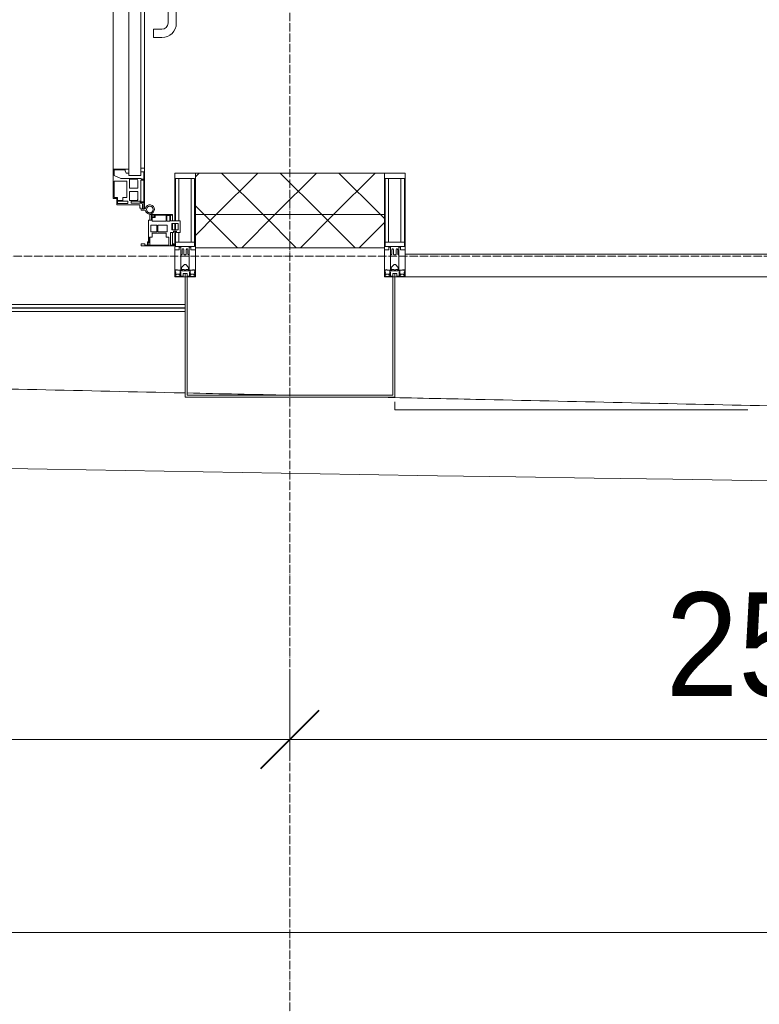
# Model space of a CAD drawing. Header units: millimetres. Extents: x 5617 to 143375, y 7718 to 186221.
# Tile 22 of 106: x 41755 to 43536, y 13598 to 15970. Entities that reach past the tile are written whole.
import ezdxf

# ---------------------------------------------------------------- set-up
doc = ezdxf.new("R2010")
doc.units = ezdxf.units.MM
doc.linetypes.add('ADSK_Линия сетки', pattern=[25, 20, -2.5, 0, -2.5])
doc.linetypes.add('Линия сетки', pattern=[25, 20, -2.5, 0, -2.5])
for name, color, linetype, lineweight in [('Двери', 7, 'Continuous', 18), ('Импосты витража', 7, 'Continuous', 18), ('Колонны', 7, 'Continuous', 18), ('Ограждение', 7, 'Continuous', 18), ('Оси', 7, 'Continuous', 9), ('Панели витража', 7, 'Continuous', 18), ('Поручни', 7, 'Continuous', 18), ('Размеры', 7, 'Continuous', 9), ('Размеры-100', 7, 'Continuous', 9), ('Стены разрез', 7, 'Continuous', 40), ('Стены штриховка', 7, 'Continuous', 40), ('Форма', 7, 'Continuous', 18), ('Элементы узлов', 7, 'Continuous', 18)]:
    doc.layers.add(name, color=color, linetype=linetype, lineweight=lineweight)
doc.styles.add('Arial', font='arial.ttf', dxfattribs={"width": 0.9, "height": 250})
doc.dimstyles.new('Основной_2_5_мм', dxfattribs={"dimscale": 304.8, "dimtxt": 255.06485, "dimasz": 0.463911, "dimexe": 0.492126, "dimexo": 0.492126, "dimgap": 0.098425, "dimtad": 1, "dimdec": 0, "dimdsep": 46, "dimtxsty": 'Arial', "dimblk1": 'OBLIQUE', "dimblk2": 'OBLIQUE', "dimsah": 1, "dimcen": 0.09, "dimdle": 0.492126, "dimazin": 2, "dimtfac": 1, "dimtdec": 4, "dimtix": 1, "dimtmove": 0, "dimatfit": 3, "dimfxl": 1, "dimtvp": 1, "dimtolj": 1, "dimtzin": 0, "dimlwd": 20, "dimlwe": 20, "dimarcsym": 2})
pattern_1 = [(45, (0, 0), (-70.71068, 70.71068), []), (135, (0, 0), (-70.71068, -70.71068), [])]

# ---------------------------------------------------------------- blocks, each defined once
blk = doc.blocks.new('System Panel - A_PAN_Glass-7508020-МКСС_К4_L08_28_500_')
at = {"layer": 'Панели витража', "color": 253, "lineweight": 5, "true_color": 0xaaaaaa}
for p, q in [((656.25, 55), (-656.25, 55)), ((-656.25, 55), (-656.25, 0)), ((656.25, 0), (656.25, 55)), ((-656.25, 0), (656.25, 0))]:
    blk.add_line(p, q, dxfattribs=at)
blk = doc.blocks.new('Rectangular Mullion - 50Wx250H-V63-МКСС_К4_L08_28_500_')
at = {"layer": 'Элементы узлов', "color": 253, "lineweight": 5, "true_color": 0xaaaaaa}
for p, q in [((-25, 135.1), (-25, 250)), ((-25, 250), (0, 250)), ((-23, 237.3), (0, 237.3)), ((-23, 237.3), (-23, 135.1)), ((-14.9, 135.1), (-14.9, 237.3)), ((25, 250), (0, 250)), ((23, 237.3), (0, 237.3)), ((14.9, 84), (14.9, 237.3)), ((23, 237.3), (23, 73.6)), ((25, 65.2), (25, 250)), ((-25, 113.4), (-25, 128.4)), ((-23, 128.4), (-23, 113.4)), ((-25, 65.2), (-25, 110.1)), ((-23, 110.1), (-23, 73.6)), ((-14.9, 84), (-14.9, 106.6)), ((0, 84), (-23, 84)), ((-0.5, 73.6), (-23, 73.6)), ((-14, 71.3), (-14, 65.2)), ((-10, 71.3), (-14, 71.3)), ((-10, 53), (-10, 71.3)), ((0, 84), (23, 84)), ((0.5, 73.6), (23, 73.6)), ((10, 71.3), (14, 71.3)), ((10, 53), (10, 71.3)), ((14, 71.3), (14, 65.2)), ((-14, 65.2), (-25, 65.2)), ((-8.7, 53), (-10, 53)), ((-10, 53), (-10, 17)), ((-8.7, 53), (-7, 54.7)), ((-7, 65.2), (-5.9, 67.3)), ((-7, 65.2), (-7, 54.7)), ((-4.1, 67.3), (-5.9, 67.3)), ((-4.1, 67.3), (-2.9, 65.1)), ((-2.9, 65.1), (-2.9, 54.6)), ((-1.3, 53), (-2.9, 54.6)), ((0, 53), (-1.3, 53)), ((0, 53), (1.3, 53)), ((1.3, 53), (2.9, 54.6)), ((4.1, 67.3), (2.9, 65.1)), ((2.9, 65.1), (2.9, 54.6)), ((4.1, 67.3), (5.9, 67.3)), ((7, 65.2), (5.9, 67.3)), ((7, 65.2), (7, 54.7)), ((8.7, 53), (7, 54.7)), ((8.7, 53), (10, 53)), ((10, 53), (10, 17)), ((14, 65.2), (25, 65.2)), ((-8.5, 23), (-1.5, 30)), ((-1.5, 30), (0, 30)), ((1.5, 30), (0, 30)), ((8.5, 23), (1.5, 30)), ((-23.8, 14.6), (-25, 14.2)), ((-25, 0), (-25, 14.2)), ((-22.3, 17), (-23.8, 17)), ((-23.8, 17), (-23.8, 14.6)), ((-22.5, 10.6), (-23.8, 14.6)), ((-22.5, 10.6), (-23.7, 9.9)), ((-23.7, 1.3), (-23.7, 9.9)), ((-23.7, 1.3), (-11.8, 1.3)), ((-23.2, 10.2), (-22.5, 8)), ((-22.5, 8), (-22.5, 4.5)), ((-21.3, 4.5), (-22.5, 4.5)), ((-22.3, 17), (-22.3, 16)), ((-22.3, 16), (-21.3, 16)), ((-19, 17.6), (-21.3, 16)), ((-21.3, 4.5), (-21.3, 6.5)), ((-21.3, 6.5), (-14.2, 6.5)), ((-18.4, 16.6), (-19, 17.6)), ((-7.4, 16.6), (-18.4, 16.6)), ((-14.2, 6.5), (-14.2, 4.5)), ((-13.2, 4.5), (-14.2, 4.5)), ((-13.2, 4.5), (-12.2, 7.2)), ((-12.7, 7.6), (-11.3, 11.4)), ((-12.7, 7.6), (-11.8, 6.9)), ((-12.2, 9), (-12.2, 14.8)), ((-12.2, 14.8), (0, 14.8)), ((-11.8, 1.3), (-11.8, 6.9)), ((-10.5, 11.2), (-11.3, 11.4)), ((-10.5, 1.5), (-10.5, 11.2)), ((-4.8, 1.5), (-10.5, 1.5)), ((-10, 17), (-7.5, 17)), ((-8.5, 18.5), (-8.5, 23)), ((-7.5, 18.5), (-8.5, 18.5)), ((-7.5, 17), (-7.5, 18.5)), ((-7.4, 18), (-7.4, 16.6)), ((-2.6, 18), (-7.4, 18)), ((0, 8), (-4.8, 8)), ((-4.8, 1.5), (-4.8, 8)), ((-2.6, 18), (-2.6, 16.8)), ((-2.6, 16.8), (0, 16.8)), ((2.6, 16.8), (0, 16.8)), ((0, 14.8), (0, 16.8)), ((0, 14.8), (0, 16.8)), ((12.2, 14.8), (0, 14.8)), ((0, 0), (0, 8)), ((0, 8), (4.8, 8)), ((0, 0), (0, 8)), ((2.6, 18), (2.6, 16.8)), ((2.6, 18), (7.4, 18)), ((4.8, 1.5), (4.8, 8)), ((4.8, 1.5), (10.5, 1.5)), ((7.4, 18), (7.4, 16.6)), ((7.4, 16.6), (18.4, 16.6)), ((7.5, 18.5), (8.5, 18.5)), ((7.5, 17), (7.5, 18.5)), ((10, 17), (7.5, 17)), ((8.5, 18.5), (8.5, 23)), ((10.5, 11.2), (11.3, 11.4)), ((10.5, 1.5), (10.5, 11.2)), ((12.7, 7.6), (11.3, 11.4)), ((12.7, 7.6), (11.8, 6.9)), ((11.8, 1.3), (11.8, 6.9)), ((23.7, 1.3), (11.8, 1.3)), ((12.2, 9), (12.2, 14.8)), ((13.2, 4.5), (12.2, 7.2)), ((13.2, 4.5), (14.2, 4.5)), ((21.3, 6.5), (14.2, 6.5)), ((14.2, 6.5), (14.2, 4.5)), ((18.4, 16.6), (19, 17.6)), ((19, 17.6), (21.3, 16)), ((22.3, 16), (21.3, 16)), ((21.3, 4.5), (21.3, 6.5)), ((21.3, 4.5), (22.5, 4.5)), ((22.3, 17), (22.3, 16)), ((22.3, 17), (23.8, 17)), ((22.5, 10.6), (23.8, 14.6)), ((22.5, 10.6), (23.7, 9.9)), ((23.2, 10.2), (22.5, 8)), ((22.5, 8), (22.5, 4.5)), ((23.7, 1.3), (23.7, 9.9)), ((23.8, 17), (23.8, 14.6)), ((23.8, 14.6), (25, 14.2)), ((25, 0), (25, 14.2)), ((-25, 0), (0, 0)), ((25, 0), (0, 0))]:
    blk.add_line(p, q, dxfattribs=at)
for centre, start, end in [((-0.5, 73.1), 360, 90), ((0.5, 73.1), 90, 180)]:
    blk.add_arc(centre, 0.5, start, end, dxfattribs=at)
blk = doc.blocks.new('Rectangular Mullion - R_StandardFrame_50Wx250H-V64-МКСС_К4_L08_28_500_')
at = {"layer": 'Импосты витража', "color": 253, "lineweight": 5, "true_color": 0xaaaaaa}
for p, q in [((-25, -110.1), (-25, 0)), ((-25, 0), (0, 0)), ((5, 0), (25, 0)), ((25, 0), (25, -250)), ((-25, -128.4), (-25, -113.4)), ((-25, -250), (-25, -135.1)), ((25, -250), (-25, -250))]:
    blk.add_line(p, q, dxfattribs=at)
blk = doc.blocks.new('Rectangular Mullion - 50Wx250H-2623690-МКСС_К4_L08_28_500_')
at = {"layer": 'Элементы узлов', "color": 253, "lineweight": 5, "true_color": 0xaaaaaa}
for p, q in [((-25, 65.2), (-25, 250)), ((-25, 250), (0, 250)), ((-23, 237.3), (0, 237.3)), ((-23, 237.3), (-23, 73.6)), ((-14.9, 84), (-14.9, 237.3)), ((25, 250), (0, 250)), ((23, 237.3), (0, 237.3)), ((14.9, 84), (14.9, 237.3)), ((23, 237.3), (23, 73.6)), ((25, 65.2), (25, 250)), ((0, 84), (-23, 84)), ((-0.5, 73.6), (-23, 73.6)), ((-14, 71.3), (-14, 65.2)), ((-10, 71.3), (-14, 71.3)), ((-10, 53), (-10, 71.3)), ((0, 84), (23, 84)), ((0.5, 73.6), (23, 73.6)), ((10, 71.3), (14, 71.3)), ((10, 53), (10, 71.3)), ((14, 71.3), (14, 65.2)), ((-14, 65.2), (-25, 65.2)), ((-8.7, 53), (-10, 53)), ((-10, 53), (-10, 17)), ((-8.7, 53), (-7, 54.7)), ((-7, 65.2), (-5.9, 67.3)), ((-7, 65.2), (-7, 54.7)), ((-4.1, 67.3), (-5.9, 67.3)), ((-4.1, 67.3), (-2.9, 65.1)), ((-2.9, 65.1), (-2.9, 54.6)), ((-1.3, 53), (-2.9, 54.6)), ((0, 53), (-1.3, 53)), ((0, 53), (1.3, 53)), ((1.3, 53), (2.9, 54.6)), ((4.1, 67.3), (2.9, 65.1)), ((2.9, 65.1), (2.9, 54.6)), ((4.1, 67.3), (5.9, 67.3)), ((7, 65.2), (5.9, 67.3)), ((7, 65.2), (7, 54.7)), ((8.7, 53), (7, 54.7)), ((8.7, 53), (10, 53)), ((10, 53), (10, 17)), ((14, 65.2), (25, 65.2)), ((-8.5, 23), (-1.5, 30)), ((-1.5, 30), (0, 30)), ((1.5, 30), (0, 30)), ((8.5, 23), (1.5, 30)), ((-23.8, 14.6), (-25, 14.2)), ((-25, 0), (-25, 14.2)), ((-22.3, 17), (-23.8, 17)), ((-23.8, 17), (-23.8, 14.6)), ((-22.5, 10.6), (-23.8, 14.6)), ((-22.5, 10.6), (-23.7, 9.9)), ((-23.7, 1.3), (-23.7, 9.9)), ((-23.7, 1.3), (-11.8, 1.3)), ((-23.2, 10.2), (-22.5, 8)), ((-22.5, 8), (-22.5, 4.5)), ((-21.3, 4.5), (-22.5, 4.5)), ((-22.3, 17), (-22.3, 16)), ((-22.3, 16), (-21.3, 16)), ((-19, 17.6), (-21.3, 16)), ((-21.3, 4.5), (-21.3, 6.5)), ((-21.3, 6.5), (-14.2, 6.5)), ((-18.4, 16.6), (-19, 17.6)), ((-7.4, 16.6), (-18.4, 16.6)), ((-14.2, 6.5), (-14.2, 4.5)), ((-13.2, 4.5), (-14.2, 4.5)), ((-13.2, 4.5), (-12.2, 7.2)), ((-12.7, 7.6), (-11.3, 11.4)), ((-12.7, 7.6), (-11.8, 6.9)), ((-12.2, 9), (-12.2, 14.8)), ((-12.2, 14.8), (0, 14.8)), ((-11.8, 1.3), (-11.8, 6.9)), ((-10.5, 11.2), (-11.3, 11.4)), ((-10.5, 1.5), (-10.5, 11.2)), ((-4.8, 1.5), (-10.5, 1.5)), ((-10, 17), (-7.5, 17)), ((-8.5, 18.5), (-8.5, 23)), ((-7.5, 18.5), (-8.5, 18.5)), ((-7.5, 17), (-7.5, 18.5)), ((-7.4, 18), (-7.4, 16.6)), ((-2.6, 18), (-7.4, 18)), ((0, 8), (-4.8, 8)), ((-4.8, 1.5), (-4.8, 8)), ((-2.6, 18), (-2.6, 16.8)), ((-2.6, 16.8), (0, 16.8)), ((2.6, 16.8), (0, 16.8)), ((0, 14.8), (0, 16.8)), ((0, 14.8), (0, 16.8)), ((12.2, 14.8), (0, 14.8)), ((0, 0), (0, 8)), ((0, 8), (4.8, 8)), ((0, 0), (0, 8)), ((2.6, 18), (2.6, 16.8)), ((2.6, 18), (7.4, 18)), ((4.8, 1.5), (4.8, 8)), ((4.8, 1.5), (10.5, 1.5)), ((7.4, 18), (7.4, 16.6)), ((7.4, 16.6), (18.4, 16.6)), ((7.5, 18.5), (8.5, 18.5)), ((7.5, 17), (7.5, 18.5)), ((10, 17), (7.5, 17)), ((8.5, 18.5), (8.5, 23)), ((10.5, 11.2), (11.3, 11.4)), ((10.5, 1.5), (10.5, 11.2)), ((12.7, 7.6), (11.3, 11.4)), ((12.7, 7.6), (11.8, 6.9)), ((11.8, 1.3), (11.8, 6.9)), ((23.7, 1.3), (11.8, 1.3)), ((12.2, 9), (12.2, 14.8)), ((13.2, 4.5), (12.2, 7.2)), ((13.2, 4.5), (14.2, 4.5)), ((21.3, 6.5), (14.2, 6.5)), ((14.2, 6.5), (14.2, 4.5)), ((18.4, 16.6), (19, 17.6)), ((19, 17.6), (21.3, 16)), ((22.3, 16), (21.3, 16)), ((21.3, 4.5), (21.3, 6.5)), ((21.3, 4.5), (22.5, 4.5)), ((22.3, 17), (22.3, 16)), ((22.3, 17), (23.8, 17)), ((22.5, 10.6), (23.8, 14.6)), ((22.5, 10.6), (23.7, 9.9)), ((23.2, 10.2), (22.5, 8)), ((22.5, 8), (22.5, 4.5)), ((23.7, 1.3), (23.7, 9.9)), ((23.8, 17), (23.8, 14.6)), ((23.8, 14.6), (25, 14.2)), ((25, 0), (25, 14.2)), ((-25, 0), (0, 0)), ((25, 0), (0, 0))]:
    blk.add_line(p, q, dxfattribs=at)
for centre, start, end in [((-0.5, 73.1), 360, 90), ((0.5, 73.1), 90, 180)]:
    blk.add_arc(centre, 0.5, start, end, dxfattribs=at)
blk = doc.blocks.new('Rectangular Mullion - R_StandardFrame_50Wx250H-7505731-МКСС_К4_L08_28_500_')
at = {"layer": 'Импосты витража', "color": 253, "lineweight": 5, "true_color": 0xaaaaaa}
for p, q in [((-25, -250), (-25, 0)), ((-25, 0), (-5, 0)), ((0, 0), (25, 0)), ((25, 0), (25, -250)), ((25, -250), (-25, -250))]:
    blk.add_line(p, q, dxfattribs=at)
blk = doc.blocks.new('A_PAN_ALU_Door_Double - EXT_1_Double_EQ-7507534-МКСС_К4_L08_28_500_')
at = {"layer": 'Двери', "color": 253, "lineweight": 5, "true_color": 0xaaaaaa}
for p, q in [((-583.7, 659.3), (-583.7, 758.9)), ((-583.7, 758.9), (-578.6, 758.9)), ((-583.7, 659.3), (-583.7, 758.9)), ((-583.7, 758.9), (-578.6, 758.9)), ((-581.6, 750.3), (-581.6, 742.3)), ((-579.8, 750.3), (-581.6, 750.3)), ((-581.6, 750.3), (-581.6, 742.3)), ((-579.8, 750.3), (-581.6, 750.3)), ((-581.6, 742.3), (-572.9, 742.3)), ((-581.6, 742.3), (-572.9, 742.3)), ((-581.6, 740.6), (-581.6, 688.2)), ((-574.6, 740.6), (-581.6, 740.6)), ((-581.6, 740.6), (-581.6, 688.2)), ((-574.6, 740.6), (-581.6, 740.6)), ((-579.8, 748.9), (-579.8, 750.3)), ((-579.8, 748.9), (-579.8, 750.3)), ((-578.6, 748.9), (-579.8, 748.9)), ((-578.6, 748.9), (-579.8, 748.9)), ((-578.6, 758.9), (-578.6, 748.9)), ((-578.6, 758.9), (-578.6, 748.9)), ((-574.6, 688.2), (-574.6, 740.6)), ((-574.6, 688.2), (-574.6, 740.6)), ((-572.9, 742.3), (-572.9, 739.3)), ((-572.9, 742.3), (-572.9, 739.3)), ((-572.9, 739.3), (-543.6, 739.3)), ((-572.9, 739.3), (-543.6, 739.3)), ((-566.1, 737.5), (-567.6, 734.8)), ((-566.1, 737.5), (-567.6, 734.8)), ((-547.7, 737.5), (-566.1, 737.5)), ((-547.7, 737.5), (-566.1, 737.5)), ((-547.7, 715.8), (-547.7, 737.5)), ((-547.7, 715.8), (-547.7, 737.5)), ((-543.6, 744.8), (-518.6, 744.8)), ((-543.6, 739.3), (-543.6, 744.8)), ((-543.6, 744.8), (-518.6, 744.8)), ((-543.6, 739.3), (-543.6, 744.8)), ((-531.2, 737.1), (-531.2, 730.5)), ((-518.8, 737.1), (-531.2, 737.1)), ((-531.2, 737.1), (-531.2, 730.5)), ((-518.8, 737.1), (-531.2, 737.1)), ((-518.8, 730.6), (-518.8, 737.1)), ((-518.8, 730.6), (-518.8, 737.1)), ((-518.6, 744.8), (-518.6, 741.8)), ((-518.6, 744.8), (-518.6, 741.8)), ((-518.6, 741.8), (-517.1, 741.8)), ((-518.6, 741.8), (-517.1, 741.8)), ((-517.1, 741.8), (-517.1, 732.3)), ((-517.1, 741.8), (-517.1, 732.3)), ((518.6, 741.8), (517.1, 741.8)), ((517.1, 741.8), (517.1, 732.3)), ((518.6, 741.8), (517.1, 741.8)), ((517.1, 741.8), (517.1, 732.3)), ((543.6, 744.8), (518.6, 744.8)), ((518.6, 744.8), (518.6, 741.8)), ((543.6, 744.8), (518.6, 744.8)), ((518.6, 744.8), (518.6, 741.8)), ((518.8, 730.6), (518.8, 737.1)), ((518.8, 737.1), (531.2, 737.1)), ((518.8, 730.6), (518.8, 737.1)), ((518.8, 737.1), (531.2, 737.1)), ((531.2, 737.1), (531.2, 730.5)), ((531.2, 737.1), (531.2, 730.5)), ((543.6, 739.3), (543.6, 744.8)), ((543.6, 739.3), (543.6, 744.8)), ((572.9, 739.3), (543.6, 739.3)), ((572.9, 739.3), (543.6, 739.3)), ((547.7, 715.8), (547.7, 737.5)), ((547.7, 737.5), (566.1, 737.5)), ((547.7, 715.8), (547.7, 737.5)), ((547.7, 737.5), (566.1, 737.5)), ((566.1, 737.5), (567.6, 734.8)), ((566.1, 737.5), (567.6, 734.8)), ((581.6, 742.3), (572.9, 742.3)), ((572.9, 742.3), (572.9, 739.3)), ((581.6, 742.3), (572.9, 742.3)), ((572.9, 742.3), (572.9, 739.3)), ((574.6, 688.2), (574.6, 740.6)), ((574.6, 740.6), (581.6, 740.6)), ((574.6, 688.2), (574.6, 740.6)), ((574.6, 740.6), (581.6, 740.6)), ((583.7, 758.9), (578.6, 758.9)), ((578.6, 758.9), (578.6, 748.9)), ((583.7, 758.9), (578.6, 758.9)), ((578.6, 758.9), (578.6, 748.9)), ((578.6, 748.9), (579.8, 748.9)), ((578.6, 748.9), (579.8, 748.9)), ((579.8, 748.9), (579.8, 750.3)), ((579.8, 750.3), (581.6, 750.3)), ((579.8, 748.9), (579.8, 750.3)), ((579.8, 750.3), (581.6, 750.3)), ((581.6, 750.3), (581.6, 742.3)), ((581.6, 750.3), (581.6, 742.3)), ((581.6, 740.6), (581.6, 688.2)), ((581.6, 740.6), (581.6, 688.2)), ((583.7, 659.3), (583.7, 758.9)), ((583.7, 659.3), (583.7, 758.9)), ((-567.6, 734.8), (-567.6, 715.8)), ((-567.6, 734.8), (-567.6, 715.8)), ((-567.6, 715.8), (-547.7, 715.8)), ((-567.6, 715.8), (-547.7, 715.8)), ((-541.3, 730.5), (-541.3, 691)), ((-531.2, 730.5), (-541.3, 730.5)), ((-541.3, 730.5), (-541.3, 691)), ((-531.2, 730.5), (-541.3, 730.5)), ((-510.6, 730.6), (-518.8, 730.6)), ((-510.6, 730.6), (-518.8, 730.6)), ((-517.1, 732.3), (-508.2, 732.3)), ((-517.1, 732.3), (-508.2, 732.3)), ((-510.6, 691), (-510.6, 730.6)), ((-510.6, 691), (-510.6, 730.6)), ((-508.2, 732.3), (-508.2, 662.3)), ((-508.2, 732.3), (-508.2, 662.3)), ((517.1, 732.3), (508.2, 732.3)), ((508.2, 732.3), (508.2, 662.3)), ((517.1, 732.3), (508.2, 732.3)), ((508.2, 732.3), (508.2, 662.3)), ((510.6, 691), (510.6, 730.6)), ((510.6, 730.6), (518.8, 730.6)), ((510.6, 691), (510.6, 730.6)), ((510.6, 730.6), (518.8, 730.6)), ((531.2, 730.5), (541.3, 730.5)), ((531.2, 730.5), (541.3, 730.5)), ((541.3, 730.5), (541.3, 691)), ((541.3, 730.5), (541.3, 691)), ((567.6, 715.8), (547.7, 715.8)), ((567.6, 715.8), (547.7, 715.8)), ((567.6, 734.8), (567.6, 715.8)), ((567.6, 734.8), (567.6, 715.8)), ((-581.6, 688.2), (-574.6, 688.2)), ((-581.6, 688.2), (-574.6, 688.2)), ((-567.6, 708), (-567.6, 688.9)), ((-547.7, 708), (-567.6, 708)), ((-567.6, 708), (-567.6, 688.9)), ((-547.7, 708), (-567.6, 708)), ((-567.6, 688.9), (-566.1, 686.3)), ((-567.6, 688.9), (-566.1, 686.3)), ((-547.7, 686.3), (-547.7, 708)), ((-547.7, 686.3), (-547.7, 708)), ((-541.3, 691), (-510.6, 691)), ((-541.3, 691), (-510.6, 691)), ((541.3, 691), (510.6, 691)), ((541.3, 691), (510.6, 691)), ((547.7, 708), (567.6, 708)), ((547.7, 686.3), (547.7, 708)), ((547.7, 708), (567.6, 708)), ((547.7, 686.3), (547.7, 708)), ((567.6, 688.9), (566.1, 686.3)), ((567.6, 688.9), (566.1, 686.3)), ((567.6, 708), (567.6, 688.9)), ((567.6, 708), (567.6, 688.9)), ((581.6, 688.2), (574.6, 688.2)), ((581.6, 688.2), (574.6, 688.2)), ((-583.7, 244.2), (-583.7, 677.3)), ((-581.6, 686.5), (-581.6, 668.4)), ((-575.4, 686.5), (-581.6, 686.5)), ((-581.6, 686.5), (-581.6, 668.4)), ((-575.4, 686.5), (-581.6, 686.5)), ((-581.6, 668.4), (-574.6, 668.4)), ((-581.6, 668.4), (-574.6, 668.4)), ((-575.4, 684.5), (-575.4, 686.5)), ((-575.4, 684.5), (-575.4, 686.5)), ((-526.4, 684.5), (-575.4, 684.5)), ((-526.4, 684.5), (-575.4, 684.5)), ((-574.6, 677.3), (-546, 677.3)), ((-574.6, 244.2), (-574.6, 677.3)), ((-574.6, 668.4), (-574.6, 659.3)), ((-574.6, 668.4), (-574.6, 659.3)), ((-566.1, 686.3), (-547.7, 686.3)), ((-566.1, 686.3), (-547.7, 686.3)), ((-546, 677.3), (-546, 244.2)), ((-546, 672), (-539.3, 672)), ((-546, 662.3), (-546, 672)), ((-546, 672), (-539.3, 672)), ((-546, 662.3), (-546, 672)), ((-539.3, 672), (-537.1, 665.9)), ((-539.3, 672), (-537.1, 665.9)), ((-537.1, 665.9), (-537.1, 663.8)), ((-537.1, 665.9), (-537.1, 663.8)), ((-510.6, 676.8), (-526.4, 684.5)), ((-510.6, 676.8), (-526.4, 684.5)), ((-510.6, 663.8), (-510.6, 676.8)), ((-510.6, 663.8), (-510.6, 676.8)), ((510.6, 676.8), (526.4, 684.5)), ((510.6, 676.8), (526.4, 684.5)), ((510.6, 663.8), (510.6, 676.8)), ((510.6, 663.8), (510.6, 676.8)), ((526.4, 684.5), (575.4, 684.5)), ((526.4, 684.5), (575.4, 684.5)), ((539.3, 672), (537.1, 665.9)), ((539.3, 672), (537.1, 665.9)), ((537.1, 665.9), (537.1, 663.8)), ((537.1, 665.9), (537.1, 663.8)), ((546, 672), (539.3, 672)), ((546, 672), (539.3, 672)), ((546, 677.3), (546, 244.2)), ((574.6, 677.3), (546, 677.3)), ((546, 662.3), (546, 672)), ((546, 662.3), (546, 672)), ((566.1, 686.3), (547.7, 686.3)), ((566.1, 686.3), (547.7, 686.3)), ((574.6, 244.2), (574.6, 677.3)), ((581.6, 668.4), (574.6, 668.4)), ((574.6, 668.4), (574.6, 659.3)), ((581.6, 668.4), (574.6, 668.4)), ((574.6, 668.4), (574.6, 659.3)), ((575.4, 684.5), (575.4, 686.5)), ((575.4, 686.5), (581.6, 686.5)), ((575.4, 684.5), (575.4, 686.5)), ((575.4, 686.5), (581.6, 686.5)), ((581.6, 686.5), (581.6, 668.4)), ((581.6, 686.5), (581.6, 668.4)), ((583.7, 244.2), (583.7, 677.3)), ((-574.6, 659.3), (-583.7, 659.3)), ((-574.6, 659.3), (-583.7, 659.3)), ((-508.2, 662.3), (-546, 662.3)), ((-508.2, 662.3), (-546, 662.3)), ((-537.1, 663.8), (-510.6, 663.8)), ((-537.1, 663.8), (-510.6, 663.8)), ((-508.2, 662.3), (-508.2, 259.2)), ((508.2, 662.3), (546, 662.3)), ((508.2, 662.3), (546, 662.3)), ((508.2, 662.3), (508.2, 259.2)), ((537.1, 663.8), (510.6, 663.8)), ((537.1, 663.8), (510.6, 663.8)), ((574.6, 659.3), (583.7, 659.3)), ((574.6, 659.3), (583.7, 659.3)), ((-583.7, 262.2), (-574.6, 262.2)), ((-583.7, 164.2), (-583.7, 262.2)), ((-574.6, 262.2), (-574.6, 253.1)), ((583.7, 262.2), (574.6, 262.2)), ((574.6, 262.2), (574.6, 253.1)), ((583.7, 164.2), (583.7, 262.2)), ((-581.6, 253.1), (-581.6, 235.1)), ((-574.6, 253.1), (-581.6, 253.1)), ((-574.6, 244.2), (-546, 244.2)), ((-546, 259.2), (-508.2, 259.2)), ((-546, 249.6), (-546, 259.2)), ((-539.3, 249.6), (-546, 249.6)), ((-537.1, 255.7), (-539.3, 249.6)), ((-537.1, 257.7), (-537.1, 255.7)), ((-510.6, 257.7), (-537.1, 257.7)), ((-526.4, 237), (-510.6, 244.7)), ((-510.6, 244.7), (-510.6, 257.7)), ((-508.2, 259.2), (-508.2, 189.3)), ((546, 259.2), (508.2, 259.2)), ((508.2, 259.2), (508.2, 189.3)), ((510.6, 244.7), (510.6, 257.7)), ((510.6, 257.7), (537.1, 257.7)), ((526.4, 237), (510.6, 244.7)), ((537.1, 257.7), (537.1, 255.7)), ((537.1, 255.7), (539.3, 249.6)), ((539.3, 249.6), (546, 249.6)), ((546, 249.6), (546, 259.2)), ((574.6, 244.2), (546, 244.2)), ((574.6, 253.1), (581.6, 253.1)), ((581.6, 253.1), (581.6, 235.1)), ((-581.6, 235.1), (-575.4, 235.1)), ((-581.6, 233.4), (-581.6, 180.9)), ((-574.6, 233.4), (-581.6, 233.4)), ((-575.4, 237), (-526.4, 237)), ((-575.4, 235.1), (-575.4, 237)), ((-574.6, 180.9), (-574.6, 233.4)), ((-566.1, 235.3), (-567.6, 232.6)), ((-567.6, 232.6), (-567.6, 213.6)), ((-567.6, 213.6), (-547.7, 213.6)), ((-547.7, 235.3), (-566.1, 235.3)), ((-547.7, 213.6), (-547.7, 235.3)), ((-541.3, 230.6), (-541.3, 191)), ((-510.6, 230.6), (-541.3, 230.6)), ((-510.6, 191), (-510.6, 230.6)), ((510.6, 230.6), (541.3, 230.6)), ((510.6, 191), (510.6, 230.6)), ((575.4, 237), (526.4, 237)), ((541.3, 230.6), (541.3, 191)), ((547.7, 213.6), (547.7, 235.3)), ((547.7, 235.3), (566.1, 235.3)), ((567.6, 213.6), (547.7, 213.6)), ((566.1, 235.3), (567.6, 232.6)), ((567.6, 232.6), (567.6, 213.6)), ((574.6, 233.4), (581.6, 233.4)), ((574.6, 180.9), (574.6, 233.4)), ((575.4, 235.1), (575.4, 237)), ((581.6, 235.1), (575.4, 235.1)), ((581.6, 233.4), (581.6, 180.9)), ((-567.6, 205.7), (-567.6, 186.7)), ((-547.7, 205.7), (-567.6, 205.7)), ((-547.7, 184), (-547.7, 205.7)), ((-541.3, 191), (-531.2, 191)), ((-531.2, 191), (-531.2, 184.4)), ((-518.8, 191), (-510.6, 191)), ((-518.8, 184.4), (-518.8, 191)), ((518.8, 191), (510.6, 191)), ((518.8, 184.4), (518.8, 191)), ((541.3, 191), (531.2, 191)), ((531.2, 191), (531.2, 184.4)), ((547.7, 205.7), (567.6, 205.7)), ((547.7, 184), (547.7, 205.7)), ((567.6, 205.7), (567.6, 186.7)), ((-581.6, 180.9), (-574.6, 180.9)), ((-581.6, 179.2), (-581.6, 164.2)), ((-572.9, 179.2), (-581.6, 179.2)), ((-578.6, 164.2), (-578.6, 174.5)), ((-575.5, 177.5), (-551.3, 177.5)), ((-572.9, 182.2), (-572.9, 179.2)), ((-551.3, 182.2), (-572.9, 182.2)), ((-572.4, 173.3), (-572.4, 165.6)), ((-517.1, 173.3), (-572.4, 173.3)), ((-567.6, 186.7), (-566.1, 184)), ((-566.1, 184), (-547.7, 184)), ((-551.3, 177.5), (-551.3, 182.2)), ((-543.6, 182.2), (-543.6, 176.7)), ((-518.6, 182.2), (-543.6, 182.2)), ((-543.6, 176.7), (-518.6, 176.7)), ((-531.2, 184.4), (-518.8, 184.4)), ((-518.6, 176.7), (-518.6, 182.2)), ((-517.1, 189.3), (-517.1, 173.3)), ((-508.2, 189.3), (-517.1, 189.3)), ((508.2, 189.3), (517.1, 189.3)), ((517.1, 189.3), (517.1, 173.3)), ((517.1, 173.3), (572.4, 173.3)), ((518.6, 182.2), (543.6, 182.2)), ((518.6, 176.7), (518.6, 182.2)), ((543.6, 176.7), (518.6, 176.7)), ((531.2, 184.4), (518.8, 184.4)), ((543.6, 182.2), (543.6, 176.7)), ((566.1, 184), (547.7, 184)), ((551.3, 177.5), (551.3, 182.2)), ((551.3, 182.2), (572.9, 182.2)), ((575.5, 177.5), (551.3, 177.5)), ((567.6, 186.7), (566.1, 184)), ((572.4, 173.3), (572.4, 165.6)), ((572.9, 182.2), (572.9, 179.2)), ((572.9, 179.2), (581.6, 179.2)), ((581.6, 180.9), (574.6, 180.9)), ((578.6, 164.2), (578.6, 174.5)), ((581.6, 179.2), (581.6, 164.2)), ((-575.1, 160.7), (-585.4, 160.7)), ((-581.6, 164.2), (-578.6, 164.2)), ((-575.1, 165.6), (-575.1, 160.7)), ((-572.4, 165.6), (-575.1, 165.6)), ((572.4, 165.6), (575.1, 165.6)), ((575.1, 165.6), (575.1, 160.7)), ((575.1, 160.7), (585.4, 160.7)), ((581.6, 164.2), (578.6, 164.2))]:
    blk.add_line(p, q, dxfattribs=at)
at = {"layer": 'Двери', "lineweight": 5}
for p, q in [((-597.6, 721.7), (-626.4, 720.7)), ((-597.6, 723.5), (-597.6, 696)), ((-583.6, 726), (-595.1, 726)), ((583.6, 726), (595.1, 726)), ((597.6, 723.5), (597.6, 696)), ((597.6, 721.7), (626.4, 720.7)), ((-624.5, 698.8), (-597.6, 697.7)), ((-595.1, 693.5), (-583.6, 693.5)), ((595.1, 693.5), (583.6, 693.5)), ((624.5, 698.8), (597.6, 697.7)), ((-660.1, 685.7), (-660.1, 611.5)), ((-640.1, 611.5), (-640.1, 683.8)), ((640.1, 611.5), (640.1, 683.8)), ((660.1, 685.7), (660.1, 611.5)), ((-605.1, 596.5), (-625.1, 596.5)), ((-605.1, 576.5), (-605.1, 596.5)), ((605.1, 576.5), (605.1, 596.5)), ((605.1, 596.5), (625.1, 596.5)), ((-625.1, 576.5), (-605.1, 576.5)), ((625.1, 576.5), (605.1, 576.5))]:
    blk.add_line(p, q, dxfattribs=at)
at = {"layer": 'Двери', "color": 254, "lineweight": 5, "true_color": 0xd4d4d4}
for centre, start, end in [((-596.2, 162.6), 359.296, 89.0613), ((596.2, 162.6), 90.9387, 180.704)]:
    blk.add_arc(centre, 596.2, start, end, dxfattribs=at)
at = {"layer": 'Двери', "lineweight": 5}
for centre, radius, start, end in [((-625.1, 685.7), 35, 92.1945, 180), ((-595.1, 723.5), 2.5, 90, 180), ((595.1, 723.5), 2.5, 360, 90), ((625.1, 685.7), 35, 360, 87.8055), ((-625.1, 683.8), 15, 87.8056, 180), ((-595.1, 696), 2.5, 180, 270), ((595.1, 696), 2.5, 270, 360), ((625.1, 683.8), 15, 0, 92.1944), ((-625.1, 611.5), 35, 180, 270), ((-625.1, 611.5), 15, 180, 270), ((625.1, 611.5), 35, 270, 360), ((625.1, 611.5), 15, 270, 360)]:
    blk.add_arc(centre, radius, start, end, dxfattribs=at)
at = {"layer": 'Двери', "color": 253, "lineweight": 5, "true_color": 0xaaaaaa}
for centre, radius, start, end in [((-596.2, 162.7), 11, 16.047, 350.0284), ((-596.2, 162.6), 8, 90, 270), ((-596.2, 162.6), 8, 270, 90), ((-575.5, 174.5), 3, 90, 180), ((575.5, 174.5), 3, 360, 90), ((596.2, 162.7), 11, 189.9716, 163.953), ((596.2, 162.6), 8, 90, 270), ((596.2, 162.6), 8, 270, 90), ((-583.7, 166.3), 2.03, 196.0721, 270), ((583.7, 166.3), 2.03, 270, 343.9279)]:
    blk.add_arc(centre, radius, start, end, dxfattribs=at)
at = {"layer": 'Панели витража', "color": 253, "lineweight": 5, "true_color": 0xaaaaaa}
for p, q in [((-600.3, 150), (-651.2, 150)), ((-651.2, 150), (-651.2, 148.5)), ((-651.2, 148.5), (-645.9, 148.5)), ((-651.2, 148.5), (-651.2, 135.1)), ((-645.9, 148.5), (-645.9, 135.1)), ((-644.3, 134.5), (-644.3, 148.2)), ((-644.3, 148.2), (-637.3, 148.2)), ((-637.3, 148.2), (-637.3, 134.5)), ((-635.9, 134.2), (-635.9, 148.4)), ((-635.9, 148.4), (-608.9, 148.4)), ((-608.9, 148.4), (-608.9, 142.8)), ((-608.9, 142.8), (-601.9, 142.8)), ((-607.5, 148.7), (-601.5, 148.7)), ((-607.5, 144.4), (-607.5, 148.7)), ((-601.5, 144.4), (-607.5, 144.4)), ((-601.9, 142.8), (-601.9, 134.2)), ((-601.5, 148.7), (-601.5, 144.4)), ((-600.3, 136.5), (-600.3, 150)), ((-596.2, 150), (-600.3, 150)), ((-596.2, 136.5), (-596.2, 150)), ((596.2, 150), (596.2, 136.5)), ((600.3, 150), (596.2, 150)), ((651.2, 150), (600.3, 150)), ((600.3, 150), (600.3, 136.5)), ((601.5, 144.4), (601.5, 148.7)), ((601.5, 148.7), (607.5, 148.7)), ((607.5, 144.4), (601.5, 144.4)), ((601.9, 134.2), (601.9, 142.8)), ((601.9, 142.8), (608.9, 142.8)), ((607.5, 148.7), (607.5, 144.4)), ((608.9, 142.8), (608.9, 148.4)), ((608.9, 148.4), (635.9, 148.4)), ((635.9, 148.4), (635.9, 134.2)), ((637.3, 148.2), (644.3, 148.2)), ((637.3, 134.5), (637.3, 148.2)), ((644.3, 148.2), (644.3, 134.5)), ((645.9, 135.1), (645.9, 148.5)), ((645.9, 148.5), (651.2, 148.5)), ((651.2, 148.5), (651.2, 150)), ((651.2, 135.1), (651.2, 148.5)), ((-645.9, 135.1), (-669.2, 135.1)), ((-669.2, 135.1), (-669.2, 106.6)), ((-664.2, 113.4), (-664.2, 128.4)), ((-664.2, 128.4), (-649.2, 128.4)), ((-651.2, 128.4), (-651.2, 113.4)), ((-649.2, 128.4), (-649.2, 113.4)), ((-637.3, 134.5), (-644.3, 134.5)), ((-637.8, 108.8), (-637.8, 125)), ((-637.8, 125), (-615.2, 125)), ((-601.9, 134.2), (-635.9, 134.2)), ((-615.2, 125), (-615.2, 108.8)), ((-613, 108.8), (-613, 125)), ((-613, 125), (-598.7, 125)), ((-593.3, 136.5), (-600.3, 136.5)), ((-598.7, 125), (-598.7, 108.8)), ((-593.3, 84.8), (-593.3, 136.5)), ((600.3, 136.5), (593.3, 136.5)), ((593.3, 136.5), (593.3, 84.8)), ((598.7, 125), (613, 125)), ((598.7, 108.8), (598.7, 125)), ((635.9, 134.2), (601.9, 134.2)), ((613, 125), (613, 108.8)), ((615.2, 125), (637.8, 125)), ((615.2, 108.8), (615.2, 125)), ((644.3, 134.5), (637.3, 134.5)), ((637.8, 125), (637.8, 108.8)), ((669.2, 135.1), (645.9, 135.1)), ((649.2, 128.4), (664.2, 128.4)), ((649.2, 113.4), (649.2, 128.4)), ((651.2, 113.4), (651.2, 128.4)), ((664.2, 128.4), (664.2, 113.4)), ((669.2, 106.6), (669.2, 135.1)), ((-669.2, 106.6), (-660.2, 106.6)), ((-649.2, 113.4), (-664.2, 113.4)), ((-660.2, 106.6), (-660.2, 110.1)), ((-660.2, 110.1), (-653.3, 110.1)), ((-653.3, 110.1), (-653.3, 106.6)), ((-653.3, 106.6), (-646.3, 106.6)), ((-651.2, 106.6), (-651.2, 76.7)), ((-646.3, 106.6), (-646.3, 76.7)), ((-642.4, 76.3), (-642.4, 95.5)), ((-642.4, 95.5), (-635.3, 95.5)), ((-615.2, 108.8), (-637.8, 108.8)), ((-635.3, 95.5), (-635.3, 105)), ((-635.3, 105), (-602.1, 105)), ((-598.7, 108.8), (-613, 108.8)), ((-602.1, 105), (-602.1, 95.5)), ((-602.1, 95.5), (-595.8, 95.5)), ((-596.2, 76.2), (-596.2, 95.5)), ((-595.8, 95.5), (-595.8, 89)), ((595.8, 89), (595.8, 95.5)), ((595.8, 95.5), (602.1, 95.5)), ((596.2, 95.5), (596.2, 76.2)), ((613, 108.8), (598.7, 108.8)), ((602.1, 95.5), (602.1, 105)), ((602.1, 105), (635.3, 105)), ((637.8, 108.8), (615.2, 108.8)), ((635.3, 105), (635.3, 95.5)), ((635.3, 95.5), (642.4, 95.5)), ((642.4, 95.5), (642.4, 76.3)), ((646.3, 76.7), (646.3, 106.6)), ((646.3, 106.6), (653.3, 106.6)), ((664.2, 113.4), (649.2, 113.4)), ((651.2, 76.7), (651.2, 106.6)), ((653.3, 106.6), (653.3, 110.1)), ((653.3, 110.1), (660.2, 110.1)), ((660.2, 110.1), (660.2, 106.6)), ((660.2, 106.6), (669.2, 106.6)), ((-652.8, 79.5), (-654.3, 79.5)), ((-654.3, 79.5), (-654.3, 74.5)), ((-654.3, 74.5), (-575.3, 74.5)), ((-652.8, 76.7), (-652.8, 79.5)), ((-646.3, 76.7), (-652.8, 76.7)), ((-592, 76.3), (-642.4, 76.3)), ((-595.8, 89), (-595, 88.2)), ((-595, 88.2), (-595, 83.1)), ((-595, 83.1), (-592, 83.1)), ((-590.3, 84.8), (-593.3, 84.8)), ((-592, 83.1), (-592, 76.3)), ((-590.3, 76.5), (-590.3, 84.8)), ((-583.9, 76.5), (-590.3, 76.5)), ((-575.3, 79.5), (-583.9, 79.5)), ((-583.9, 79.5), (-583.9, 76.5)), ((-575.3, 74.5), (-575.3, 79.5)), ((583.9, 79.5), (575.3, 79.5)), ((575.3, 79.5), (575.3, 74.5)), ((575.3, 74.5), (654.3, 74.5)), ((583.9, 76.5), (583.9, 79.5)), ((590.3, 76.5), (583.9, 76.5)), ((593.3, 84.8), (590.3, 84.8)), ((590.3, 84.8), (590.3, 76.5)), ((592, 76.3), (592, 83.1)), ((592, 83.1), (595, 83.1)), ((642.4, 76.3), (592, 76.3)), ((595, 88.2), (595.8, 89)), ((595, 83.1), (595, 88.2)), ((652.8, 76.7), (646.3, 76.7)), ((654.3, 79.5), (652.8, 79.5)), ((652.8, 79.5), (652.8, 76.7)), ((654.3, 74.5), (654.3, 79.5))]:
    blk.add_line(p, q, dxfattribs=at)
blk = doc.blocks.new('Ограждение - Ограждение-5915644-МКСС_К4_L08_28_500_')
at = {"layer": 'Поручни', "color": 253, "lineweight": 5, "true_color": 0xaaaaaa}
for p, q in [((17747.5, -116.5), (16385, -116.5)), ((17747.5, -124.5), (16385, -124.5)), ((17747.5, -125.5), (16385, -125.5)), ((17747.5, -133.5), (16385, -133.5))]:
    blk.add_line(p, q, dxfattribs=at)
blk = doc.blocks.new('A_SLK_PAN_Type1 - Прямой тип панели-6537546-МКСС_К4_L08_28_500_')
at = {"layer": 'Колонны', "lineweight": 5}
for p, q in [((-252.5, 290), (252.5, 290)), ((-252.5, 0), (-252.5, 290)), ((-247.5, 285), (-247.5, 0)), ((247.5, 285), (-247.5, 285)), ((247.5, 0), (247.5, 285)), ((252.5, 290), (252.5, 0)), ((-247.5, 0), (-252.5, 0)), ((252.5, 0), (247.5, 0))]:
    blk.add_line(p, q, dxfattribs=at)
blk = doc.blocks.new('A_OGR_PAN_Отлив - A_OGR_PAN_Отлив-6121869-МКСС_К4_L08_28_500_')
at = {"layer": 'Колонны', "color": 253, "lineweight": 5, "true_color": 0xaaaaaa}
for q in [(-681.2, -301.3), (169.1, -320)]:
    blk.add_line((-681.2, -320), q, dxfattribs=at)
blk = doc.blocks.new('135_SLK_K4_AR_FCD_rvt-1-МКСС_К4_L08_28_500_')
at = {"layer": 'Стены разрез', "lineweight": 5, "true_color": 0xaaaaaa}
h = blk.add_hatch(dxfattribs=at)
h.set_pattern_fill('FP_4', color=253, style=0, pattern_type=2)
h.set_pattern_definition(pattern_1)
h.paths.add_polyline_path([(100977.5, 15500), (100977.5, 15600), (100522.5, 15600), (100522.5, 15500), (100777.7, 15500)])
h = blk.add_hatch(dxfattribs=at)
h.set_pattern_fill('FP_4', color=253, style=0, pattern_type=2)
h.set_pattern_definition(pattern_1)
h.paths.add_polyline_path([(100777.7, 15420), (100977.5, 15420), (100977.5, 15500), (100522.5, 15500), (100522.5, 15420), (100579.7, 15420)])
at = {"layer": 'Стены разрез', "color": 253, "lineweight": 9, "true_color": 0xaaaaaa}
for p, q in [((100977.5, 15600), (100522.5, 15600)), ((100522.5, 15600), (100522.5, 15420)), ((100977.5, 15420), (100977.5, 15600)), ((100522.5, 15420), (100977.5, 15420))]:
    blk.add_line(p, q, dxfattribs=at)
at = {"layer": 'Стены штриховка', "color": 253, "lineweight": 9, "true_color": 0xaaaaaa}
blk.add_line((100977.5, 15500), (100522.5, 15500), dxfattribs=at)
at = {"layer": 'Форма', "color": 253, "lineweight": 5, "true_color": 0xaaaaaa}
blk.add_open_spline([(86521.6, 15166.7), (93350.6, 15045.2), (102900.8, 14744.4), (112939.9, 14812.1), (114511.7, 14829.1)], degree=3, knots=[13.295672, 13.295672, 13.295672, 13.295672, 55.669869, 63.58486, 63.58486, 63.58486, 63.58486], dxfattribs=at)
at = {"layer": 'Форма', "color": 253, "lineweight": 9, "true_color": 0xaaaaaa}
for points, knots in [([(99135.1, 15100.6), (99235.2, 15098.4), (99452.8, 15093.6), (99787.9, 15086.2), (100140.4, 15078.4), (100377, 15073.2), (100496, 15070.6), (100497.6, 15070.5)], [-0.80948946, -0.80948946, -0.80948946, -0.80948946, -0.8030303, -0.79545455, -0.78787879, -0.78030303, -0.78020277, -0.78020277, -0.78020277, -0.78020277]), ([(100972.4, 15060), (101047.5, 15058.3), (101240.1, 15054.1), (101550.2, 15047.2), (101902.7, 15039.4), (102174.3, 15033.5), (102328.3, 15030.1), (102365, 15029.3)], [-0.76999392, -0.76999392, -0.76999392, -0.76999392, -0.76515152, -0.75757576, -0.75, -0.74242424, -0.74006129, -0.74006129, -0.74006129, -0.74006129])]:
    blk.add_open_spline(points, degree=3, knots=knots, dxfattribs=at)
blk.add_open_spline([(100502.5, 15070.4), (100583.9, 15068.6), (100665.4, 15066.8), (100746.8, 15065)], degree=3, dxfattribs=at)
at = {"layer": 'Импосты витража', "color": 253, "lineweight": 5, "true_color": 0xaaaaaa}
for name, p in [('Rectangular Mullion - 50Wx250H-V63-МКСС_К4_L08_28_500_', (100497.5, 15350)), ('Rectangular Mullion - 50Wx250H-2623690-МКСС_К4_L08_28_500_', (101002.5, 15350))]:
    blk.add_blockref(name, p, dxfattribs=at)
at = {"layer": 'Импосты витража', "color": 253, "lineweight": 5, "true_color": 0xaaaaaa, "extrusion": (0, 0, -1), "rotation": 180}
for name, p in [('Rectangular Mullion - R_StandardFrame_50Wx250H-V64-МКСС_К4_L08_28_500_', (-100497.5, 15350)), ('Rectangular Mullion - R_StandardFrame_50Wx250H-7505731-МКСС_К4_L08_28_500_', (-101002.5, 15350))]:
    blk.add_blockref(name, p, dxfattribs=at)
at = {"layer": 'Колонны', "color": 253, "lineweight": 5, "true_color": 0xaaaaaa, "rotation": 180}
blk.add_blockref('A_SLK_PAN_Type1 - Прямой тип панели-6537546-МКСС_К4_L08_28_500_', (100750, 15350), dxfattribs=at)
at = {"layer": 'Колонны', "color": 253, "lineweight": 5, "true_color": 0xaaaaaa}
blk.add_blockref('A_OGR_PAN_Отлив - A_OGR_PAN_Отлив-6121869-МКСС_К4_L08_28_500_', (101683.8, 15350), dxfattribs=at)
at = {"layer": 'Ограждение', "color": 253, "lineweight": 5, "true_color": 0xaaaaaa}
blk.add_blockref('Ограждение - Ограждение-5915644-МКСС_К4_L08_28_500_', (82750, 15400), dxfattribs=at)
at = {"layer": 'Панели витража', "color": 253, "lineweight": 5, "true_color": 0xaaaaaa}
for name, p in [('A_PAN_ALU_Door_Double - EXT_1_Double_EQ-7507534-МКСС_К4_L08_28_500_', (99816.3, 15350)), ('System Panel - A_PAN_Glass-7508020-МКСС_К4_L08_28_500_', (101683.8, 15350))]:
    blk.add_blockref(name, p, dxfattribs=at)
blk = doc.blocks.new('DIMBLOCK5-МКСС_К4_L08_28_500_')
at = {"layer": 'Размеры-100', "lineweight": 20, "transparency": 16777216}
for p, q in [((38806.2, 14235.5), (38806.2, 14385.5)), ((42406.2, 14235.5), (42406.2, 14385.5)), ((38806.2, 14235.5), (42406.2, 14235.5)), ((38806.2, 14235.5), (38806.2, 14185.5)), ((42406.2, 14235.5), (42406.2, 14185.5))]:
    blk.add_line(p, q, dxfattribs=at)
at = {"layer": 'Размеры-100', "lineweight": 40, "transparency": 16777216}
for p, q in [((38806.2, 14235.5), (38876.9, 14306.2)), ((42406.2, 14235.5), (42476.9, 14306.2)), ((38806.2, 14235.5), (38735.5, 14164.8)), ((42406.2, 14235.5), (42335.5, 14164.8))]:
    blk.add_line(p, q, dxfattribs=at)
at = {"layer": 'Размеры-100', "color": 0, "lineweight": 20, "transparency": 16777216, "insert": (40260.9, 14590.1), "char_height": 250, "width": 828.765, "attachment_point": 1, "line_spacing_factor": 0.941778, "style": 'Arial'}
blk.add_mtext('3600', dxfattribs=at)
blk = doc.blocks.new('_Oblique')
at = {"color": 0, "linetype": 'ByBlock', "lineweight": -2}
blk.add_line((-0.5, -0.5), (0.5, 0.5), dxfattribs=at)
blk = doc.blocks.new('DIMBLOCK6-МКСС_К4_L08_28_500_')
at = {"layer": 'Размеры-100', "lineweight": 20, "transparency": 16777216}
for p, q in [((42406.2, 14235.5), (42406.2, 14385.5)), ((44906.2, 14235.5), (44906.2, 14385.5)), ((42406.2, 14235.5), (44906.2, 14235.5)), ((42406.2, 14235.5), (42406.2, 14185.5)), ((44906.2, 14235.5), (44906.2, 14185.5))]:
    blk.add_line(p, q, dxfattribs=at)
at = {"layer": 'Размеры-100', "lineweight": 40, "transparency": 16777216}
for p, q in [((42406.2, 14235.5), (42476.9, 14306.2)), ((44906.2, 14235.5), (44976.9, 14306.2)), ((42406.2, 14235.5), (42335.5, 14164.8)), ((44906.2, 14235.5), (44835.5, 14164.8))]:
    blk.add_line(p, q, dxfattribs=at)
at = {"layer": 'Размеры-100', "color": 0, "lineweight": 20, "transparency": 16777216, "insert": (43310.9, 14590.1), "char_height": 250, "width": 828.765, "attachment_point": 1, "line_spacing_factor": 0.941778, "style": 'Arial'}
blk.add_mtext('2500', dxfattribs=at)
blk = doc.blocks.new('DIMBLOCK20-МКСС_К4_L08_28_500_')
at = {"layer": 'Размеры-100', "lineweight": 20, "transparency": 16777216}
for p, q in [((28706.2, 13770.6), (28706.2, 13920.6)), ((78406.2, 13770.6), (78406.2, 13920.6)), ((28556.2, 13770.6), (78556.2, 13770.6)), ((28706.2, 13770.6), (28706.2, 13720.6)), ((78406.2, 13770.6), (78406.2, 13720.6))]:
    blk.add_line(p, q, dxfattribs=at)
at = {"layer": 'Размеры-100', "lineweight": 40, "transparency": 16777216}
for p, q in [((28706.2, 13770.6), (28776.9, 13841.3)), ((78406.2, 13770.6), (78476.9, 13841.3)), ((28706.2, 13770.6), (28635.5, 13699.9)), ((78406.2, 13770.6), (78335.5, 13699.9))]:
    blk.add_line(p, q, dxfattribs=at)
at = {"layer": 'Размеры-100', "color": 0, "lineweight": 20, "transparency": 16777216, "insert": (53124.6, 14125.2), "char_height": 250, "width": 1035.956, "attachment_point": 1, "line_spacing_factor": 0.941778, "style": 'Arial'}
blk.add_mtext('49700', dxfattribs=at)

msp = doc.modelspace()

# ---------------------------------------------------------------- linework, layer by layer
at = {"layer": 'Оси', "linetype": 'Линия сетки'}
msp.add_line((42406.2, 12025.7), (42406.2, 33150), dxfattribs=at)
at = {"layer": 'Оси', "linetype": 'ADSK_Линия сетки'}
msp.add_line((78406.2, 15400), (26144.7, 15400), dxfattribs=at)

# ---------------------------------------------------------------- block references
at = {"lineweight": 5}
msp.add_blockref('135_SLK_K4_AR_FCD_rvt-1-МКСС_К4_L08_28_500_', (-58343.8, 0), dxfattribs=at)

# ---------------------------------------------------------------- dimensions: what is measured, and where the dimension line sits
at = {"layer": 'Размеры', "lineweight": 20}
for base, p1, p2, override, picture, middle in [((42406.2, 14235.5), (38806.2, 14335.5), (42406.2, 14335.5), {"dimpost": '<>', "dimfxl": 3600}, 'DIMBLOCK5-МКСС_К4_L08_28_500_', (40606.2, 14393.3)), ((44906.2, 14235.5), (42406.2, 14335.5), (44906.2, 14335.5), {"dimpost": '<>', "dimfxl": 2500}, 'DIMBLOCK6-МКСС_К4_L08_28_500_', (43656.2, 14393.2)), ((78406.2, 13770.6), (28706.2, 13870.6), (78406.2, 13870.6), {"dimpost": '<>', "dimfxl": 49700}, 'DIMBLOCK20-МКСС_К4_L08_28_500_', (53556.2, 13928.3))]:
    dim = msp.add_linear_dim(base=base, p1=p1, p2=p2, dimstyle='Основной_2_5_мм', override=override, dxfattribs=at)
    dim.commit()
    dim.dimension.update_dxf_attribs({"geometry": picture, "text_midpoint": middle})

doc.saveas('drawing.dxf')
